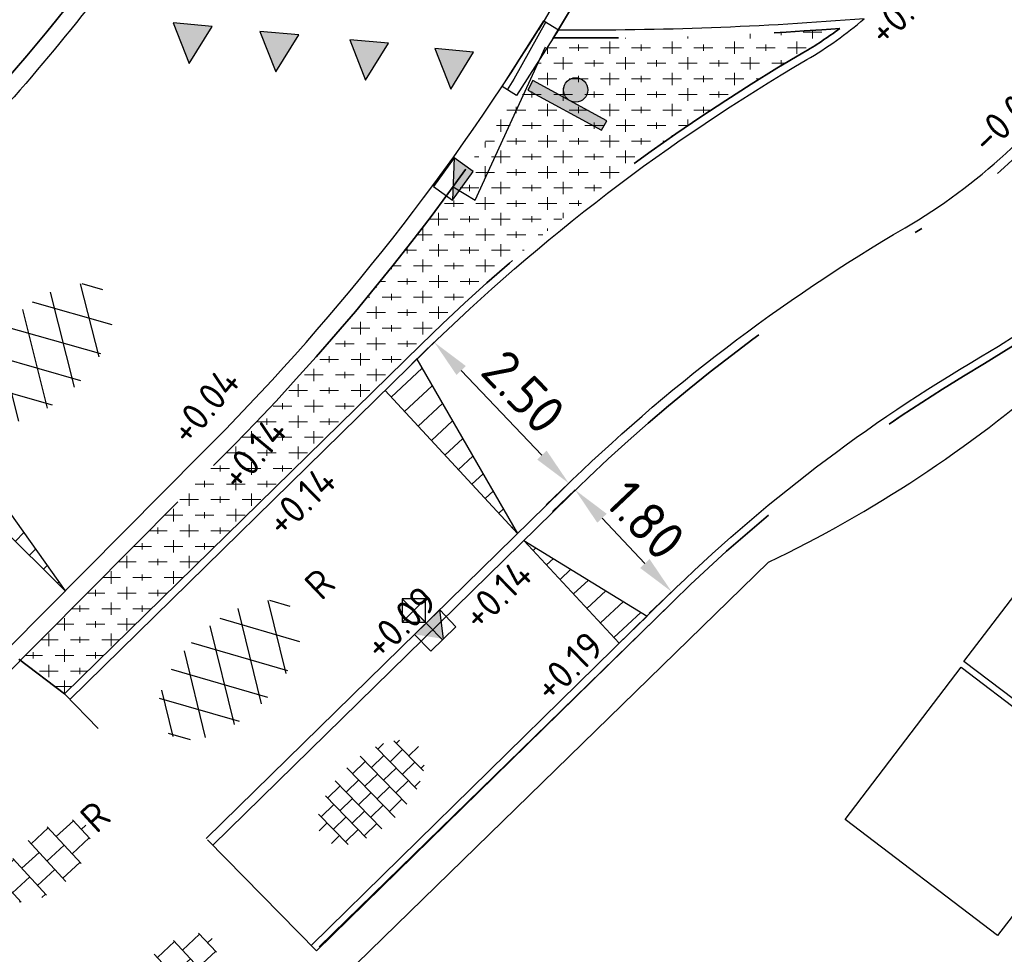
# Model space of a CAD drawing. Header units: metres. Extents: x -1 to 222837, y -2 to 853657.
# Tile 210 of 256: x 111368 to 111380, y 426472 to 426484. Entities that reach past the tile are written whole.
import ezdxf
from ezdxf.enums import TextEntityAlignment as Align

# ---------------------------------------------------------------- set-up
doc = ezdxf.new("R2010")
doc.units = ezdxf.units.M
doc.header["$XCLIPFRAME"] = 0
for name, pattern in [('RI-HWA_KOLKAANSLUITING', [4.3, 2.5, -1.8]), ('VH-AMSTELBAND', [30, 16, -4, 0, -2, 2, -2, 0, -4]), ('VH-BUSHALTEBAND', [4, 2, -2]), ('VH-OPSLUITBAND_100X200', [16, 8, -2, 4, -2]), ('VH-TROTTOIRBAND_130-150', [15, 5, -2, 2, -2, 2, -2]), ('XX-HIDDEN', [4, 2, -2])]:
    doc.linetypes.add(name, pattern=pattern)
for name, color, linetype in [('A-Maatvoering', 30, 'Continuous'), ('BORD-ZWART', 7, 'Continuous'), ('N-ONTWERP', 1, 'Continuous'), ('Verkeersbord', 7, 'Continuous'), ('Verkeersbordaanduiding_bladA', 7, 'Continuous'), ('Verloopband', 7, 'Continuous'), ('X-REF', 7, 'Continuous')]:
    doc.layers.add(name, color=color, linetype=linetype)
for name, color, linetype, lineweight in [('B-GRS-WERKGRENS', 4, 'WERKGRENS', 25), ('B-OI-RI-GWA_KOLK-S', 30, 'Continuous', 30), ('B-WE-VH-VERHARDING_TEGEL-S', 252, 'Continuous', 25), ('N-WE-GR-BOS-A', 42, 'Continuous', 18), ('N-WE-RI-HWA_KOLK-S', 150, 'Continuous', 25), ('N-WE-VH-KANTOPSLUITING_OPSLUITBAND_100X200-G', 150, 'VH-OPSLUITBAND_100X200', 35), ('N-WE-VH-KANTOPSLUITING_OPSLUITBAND_100X200-G VOETPAD', 150, 'VH-OPSLUITBAND_100X200', 35), ('N-WE-VH-KANTOPSLUITING_RIJWIELPADBAND-G', 7, 'Continuous', 25), ('N-WE-VH-KANTOPSLUITING_RWSBAND-G', 210, 'VH-TROTTOIRBAND_130-150', 35), ('N-WE-VH-KANTOPSLUITING_VERLAAGDE BAND', 30, 'VH-BUSHALTEBAND', 35), ('N-WE-VH-KANTOPSLUITING_VOORKANT OB 100X200', 7, 'Continuous', 25), ('N-WE-VH-KANTOPSLUITING_VOORKANT RIJWIELPADBAND', 7, 'Continuous', 25), ('N-WE-VH-KANTOPSLUITING_VOORKANT RWS-BAND', 7, 'Continuous', 25), ('N-WE-VH-KANTOPSLUITING_VOORKANT VERLAAGDE BAND', 7, 'Continuous', 25), ('N-WE-VH-MATERIAALGRENS-G', 7, 'XX-HIDDEN', 35), ('N-WE-VH-Trottoirband 150x170', 60, 'VH-AMSTELBAND', 35), ('N-WE-VH-VERHARDING_ASFALT-S', 7, 'Continuous', 25), ('N-WE-VH-VERHARDING_TEGEL-S', 7, 'Continuous', 25), ('N-WE-VW-MARKERING_DWARS-S', 7, 'Continuous', 25), ('X-XX-AL-HOOGTELABEL-T25', 7, 'Continuous', 25)]:
    doc.layers.add(name, color=color, linetype=linetype, lineweight=lineweight)
doc.layers.add('N-WE-RI-HWA_KOLKAANSLUITING-G', color=7, linetype='RI-HWA_KOLKAANSLUITING', lineweight=25, true_color=0x0078f0)
doc.styles.add('NLCS-ISO', font='NLCS-ISO.ttf')
doc.styles.add('NLCS-ISO-ANNOTATIEF-T25', font='NLCS-ISO.ttf', dxfattribs={"height": 2.5})
doc.styles.add('NLCS-ISO-M1000-T25', font='NLCS-ISO.ttf')
doc.linetypes.add('WERKGRENS', pattern='A,2.5,-1,[133,ltypeshp.shx,S=1,R=0,X=-1,Y=0],-1,2.5', length=7)
doc.dimstyles.new('NLCS-ANNOTATIEF-T25-PIJL', dxfattribs={"dimtxt": 2.5, "dimasz": 2.5, "dimexe": 2, "dimexo": 2, "dimgap": 0.7, "dimtad": 1, "dimzin": 0, "dimdsep": 46, "dimtxsty": 'NLCS-ISO-ANNOTATIEF-T25', "dimcen": 0, "dimdle": 2, "dimclrd": 256, "dimclre": 256, "dimclrt": 256, "dimadec": 5, "dimazin": 0, "dimtfac": 1, "dimtofl": 0, "dimtmove": 1, "dimatfit": 0, "dimfxl": 2, "dimfxlon": 1, "dimtfillclr": 254, "dimtolj": 1, "dimtzin": 0, "dimlwd": 18, "dimlwe": 18, "dimarcsym": 0})
picture_1 = doc.add_image_def('image1.ecw', size_in_pixel=(400001, 250001))
picture_2 = doc.add_image_def('image2.ecw', size_in_pixel=(120000, 80000))
picture_3 = doc.add_image_def('image6.jpg', size_in_pixel=(765, 757))
picture_4 = doc.add_image_def('image8.jpg', size_in_pixel=(1000, 1000))

# ---------------------------------------------------------------- blocks, each defined once
blk = doc.blocks.new('SVH-ASFALT-SO')
at = {"ltscale": 0.1}
for p, q in [((4.868, 0.122), (1.647, 5.7)), ((-1.91, 0.692), (0.948, 5.641)), ((2.754, -0.217), (-0.469, 5.365)), ((0, 0), (3.268, 5.66)), ((2.176, -0.232), (5.322, 5.217)), ((6.701, 0.946), (4.043, 5.55)), ((-3.364, 2.174), (-1.828, 4.834)), ((0.361, -0.072), (-2.305, 4.546)), ((4.657, 0.065), (7.07, 4.246)), ((7.828, 2.995), (7.146, 4.176)), ((-2.72, 1.264), (-3.454, 2.536))]:
    blk.add_line(p, q, dxfattribs=at)
at = {"style": 'NLCS-ISO'}
blk.add_attdef('KLEUR', text='', height=1.8, dxfattribs=at).set_placement((9.486, 2.741), align=Align.MIDDLE_LEFT)
at = {"style": 'NLCS-ISO', "flags": 1}
blk.add_attdef('FUNCTIE', text='', height=1.8, dxfattribs=at).set_placement((0.116, -3.585), align=Align.MIDDLE_CENTER)
blk = doc.blocks.new('SVH-TEGEL_300X300_DUN_HALFST_KL-SO')
for p, q in [((-1.837, 1.5), (-1.5, 1.5)), ((-1.5, -1.6), (-1.5, 1.6)), ((0, -1.784), (0, 1.784)), ((0, 1.5), (1.5, 1.5)), ((1.5, -1.6), (1.5, 1.6)), ((-3.08, 0.75), (-3, 0.75)), ((-3, -0.835), (-3, 0.835)), ((-1.5, 0.75), (0, 0.75)), ((1.5, 0.75), (3, 0.75)), ((3, -0.835), (3, 0.835)), ((-3, 0), (-1.5, 0)), ((0, 0), (1.5, 0)), ((3, 0), (3.395, 0)), ((-3.08, -0.75), (-3, -0.75)), ((-1.5, -0.75), (0, -0.75)), ((1.5, -0.75), (3, -0.75)), ((-1.837, -1.5), (-1.5, -1.5)), ((0, -1.5), (1.5, -1.5))]:
    blk.add_line(p, q)
at = {"style": 'NLCS-ISO'}
blk.add_attdef('FORMAAT', text='', height=1.8, dxfattribs=at).set_placement((-3.18, 0), align=Align.MIDDLE_RIGHT)
blk.add_attdef('KLEUR', text='', height=1.8, dxfattribs=at).set_placement((3.495, 0), align=Align.MIDDLE_LEFT)
at = {"style": 'NLCS-ISO', "flags": 1}
blk.add_attdef('FUNCTIE', text='', height=1.8, dxfattribs=at).set_placement((0.116, -3.585), align=Align.MIDDLE_CENTER)
blk = doc.blocks.new('SVH-TEGEL_300X300_DUN_HALFST-SO')
for p, q in [((-1.5, -2.866), (-1.5, 2.866)), ((0, -2.973), (0, 2.973)), ((1.5, -2.866), (1.5, 2.866)), ((-4.5, -1.802), (-4.5, 1.802)), ((-3.698, 2.25), (-3, 2.25)), ((-3, -2.521), (-3, 2.521)), ((-1.5, 2.25), (0, 2.25)), ((1.5, 2.25), (3, 2.25)), ((3, -2.521), (3, 2.521)), ((4.5, -1.802), (4.5, 1.802)), ((-4.885, 1.5), (-4.5, 1.5)), ((-3, 1.5), (-1.5, 1.5)), ((0, 1.5), (1.5, 1.5)), ((3, 1.5), (4.5, 1.5)), ((-5.658, 0), (-4.5, 0)), ((-4.5, 0.75), (-3, 0.75)), ((-3, 0), (-1.5, 0)), ((-1.5, 0.75), (0, 0.75)), ((0, 0), (1.5, 0)), ((1.5, 0.75), (3, 0.75)), ((3, 0), (4.5, 0)), ((4.5, 0.75), (5.475, 0.75)), ((-4.5, -0.75), (-3, -0.75)), ((-1.5, -0.75), (0, -0.75)), ((1.5, -0.75), (3, -0.75)), ((4.5, -0.75), (5.475, -0.75)), ((-4.885, -1.5), (-4.5, -1.5)), ((-3, -1.5), (-1.5, -1.5)), ((0, -1.5), (1.5, -1.5)), ((3, -1.5), (4.5, -1.5)), ((-3.698, -2.25), (-3, -2.25)), ((-1.5, -2.25), (0, -2.25)), ((1.5, -2.25), (3, -2.25))]:
    blk.add_line(p, q)
at = {"style": 'NLCS-ISO'}
blk.add_attdef('FORMAAT', text='', height=1.8, dxfattribs=at).set_placement((-5.758, 0), align=Align.MIDDLE_RIGHT)
blk.add_attdef('KLEUR', text='', height=1.8, dxfattribs=at).set_placement((5.575, 0), align=Align.MIDDLE_LEFT)
at = {"style": 'NLCS-ISO', "flags": 1}
blk.add_attdef('FUNCTIE', text='', height=1.8, dxfattribs=at).set_placement((0.116, -3.585), align=Align.MIDDLE_CENTER)
blk = doc.blocks.new('N-SVW-MARKERING_DWARS_DRIEHOEK_50 50')
at = {"flags": 128}
blk.add_lwpolyline([(0.25, -0.25), (0.5, 0.25), (0, 0.25)], close=True, dxfattribs=at)
blk.add_solid([(0, 0.25), (0.5, 0.25), (0.25, -0.25), (0.5, 0.25)])
blk = doc.blocks.new('B-SRI-KOLK_STRAAT_300X300-SO')
at = {"color": 0}
for p, q in [((-0.75, 0), (0.75, 1.5)), ((0.75, 0), (-0.75, 1.5))]:
    blk.add_line(p, q, dxfattribs=at)
blk.add_3dface([(-0.75, 0), (0.75, 0), (0.75, 1.5), (-0.75, 1.5)], dxfattribs=at)
blk = doc.blocks.new('verloopband')
at = {"layer": 'Verloopband', "flags": 128}
blk.add_lwpolyline([(0, 0.07), (1, 0.07), (1, -0.15), (0, -0.15)], close=True, dxfattribs=at)
blk.add_lwpolyline([(0, -0.119), (0.841, -0.071), (1, -0.071)], dxfattribs=at)
blk = doc.blocks.new('N-SRI-KOLK_TROTTOIR-SO')
blk.add_hatch(color=256).paths.add_polyline_path([(1.125, 1.5), (-1.125, 1.5), (-1.125, 0)])
blk.add_line((-1.125, 0), (1.125, 1.5))
at = {"flags": 128}
blk.add_lwpolyline([(-1.125, 0), (1.125, 0), (1.125, 1.5), (-1.125, 1.5)], close=True, dxfattribs=at)
blk = doc.blocks.new('TK in rijwielpadband')
at = {"layer": 'N-WE-RI-HWA_KOLK-S'}
blk.add_hatch(color=256, dxfattribs=at).paths.add_polyline_path([(2.25, 1.5), (0, 1.5), (1.125, 0)])
blk.add_line((1.125, 0), (2.25, 1.5), dxfattribs=at)
at = {"layer": 'N-WE-RI-HWA_KOLK-S', "flags": 128}
blk.add_lwpolyline([(0, 0), (2.25, 0), (2.25, 1.5), (0, 1.5)], close=True, dxfattribs=at)
blk = doc.blocks.new('*D464')
at = {"layer": 'A-Maatvoering', "linetype": 'Continuous', "lineweight": 18, "transparency": 16777216}
for p, q in [((111373.068, 426479.82), (111372.778, 426479.543)), ((111373.413, 426479.458), (111374.448, 426478.372)), ((111374.793, 426478.011), (111374.504, 426477.735))]:
    blk.add_line(p, q, dxfattribs=at)
at = {"layer": 'A-Maatvoering', "transparency": 16777216}
for points in [[(111373.473, 426479.515), (111373.353, 426479.4), (111373.068, 426479.82)], [(111374.509, 426478.43), (111374.388, 426478.315), (111374.793, 426478.011)]]:
    blk.add_solid(points, dxfattribs=at)
at = {"layer": 'Defpoints', "color": 0, "transparency": 16777216}
for p in [(111373.208, 426479.953), (111374.934, 426478.144), (111374.793, 426478.011)]:
    blk.add_point(p, dxfattribs=at)
at = {"layer": 'A-Maatvoering', "transparency": 16777216, "insert": (111374.213, 426479.184), "char_height": 0.5, "attachment_point": 5, "rotation": 313.6532, "style": 'NLCS-ISO-ANNOTATIEF-T25'}
blk.add_mtext('\\A1;2.50', dxfattribs=at)
blk = doc.blocks.new('*D465')
at = {"layer": 'A-Maatvoering', "linetype": 'Continuous', "lineweight": 18, "transparency": 16777216}
for p, q in [((111374.876, 426477.924), (111374.585, 426477.649)), ((111375.22, 426477.561), (111375.77, 426476.981)), ((111376.114, 426476.618), (111375.824, 426476.343))]:
    blk.add_line(p, q, dxfattribs=at)
at = {"layer": 'A-Maatvoering', "transparency": 16777216}
for points in [[(111375.28, 426477.619), (111375.159, 426477.504), (111374.876, 426477.924)], [(111375.83, 426477.038), (111375.709, 426476.923), (111376.114, 426476.618)]]:
    blk.add_solid(points, dxfattribs=at)
at = {"layer": 'Defpoints', "color": 0, "transparency": 16777216}
for p in [(111375.069, 426478.107), (111376.307, 426476.801), (111376.114, 426476.618)]:
    blk.add_point(p, dxfattribs=at)
at = {"layer": 'A-Maatvoering', "transparency": 16777216, "insert": (111375.778, 426477.539), "char_height": 0.5, "attachment_point": 5, "rotation": 313.4679, "style": 'NLCS-ISO-ANNOTATIEF-T25'}
blk.add_mtext('\\A1;1.80', dxfattribs=at)
blk = doc.blocks.new('wiu295a')
at = {"layer": 'BORD-ZWART'}
for points in [[(0.0229, 0), (0, 0), (0, -0.1796), (0.0229, -0.1796)], [(0.0229, -0.0898, 1), (0.0752, -0.0898, 1)]]:
    blk.add_hatch(color=256, dxfattribs=at).paths.add_polyline_path(points)
blk.add_lwpolyline([(0.0229, 0), (0, 0), (0, -0.1796), (0.0229, -0.1796)], close=True, dxfattribs=at)
blk.add_circle((0.049, -0.0898), 0.0261, dxfattribs=at)

msp = doc.modelspace()

# ---------------------------------------------------------------- hatches: boundary and pattern name
at = {"layer": 'N-ONTWERP'}
h = msp.add_hatch(dxfattribs=at)
h.set_pattern_fill('LINE', color=256, scale=0.08, angle=225.21543)
h.set_pattern_definition([(225.21543, (111323.84208, 426581.99984), (0.18027917, -0.17892854), [])])
h.paths.add_polyline_path([(111364.8721, 426480.0646), (111365.4662, 426480.6627), (111368.3315, 426476.6312)])
h = msp.add_hatch(dxfattribs=at)
h.set_pattern_fill('LINE', color=256, scale=0.08, angle=222.82378)
h.set_pattern_definition([(222.82378, (111335.66275, 426582.79586), (0.1726554, -0.18629574), [])])
h.paths.add_polyline_path([(111372.4366, 426479.2003), (111372.8457, 426479.6014), (111374.1361, 426477.3665)])
h = msp.add_hatch(dxfattribs=at)
h.set_pattern_fill('LINE', color=256, scale=0.08, angle=222.82378)
h.set_pattern_definition([(222.82378, (111336.9674, 426581.38612), (0.1726554, -0.18629574), [])])
h.paths.add_polyline_path([(111374.2172, 426477.277), (111375.7982, 426476.3064), (111375.4408, 426475.9568)])
at = {"layer": 'N-WE-GR-BOS-A', "transparency": 33554559}
h = msp.add_hatch(dxfattribs=at)
h.set_pattern_fill('AGR-BOSPLANTSOEN', color=102, scale=0.2, style=0, pattern_type=2)
h.set_pattern_definition([(0, (0, 0), (0.2, 0.2), [0.24, -0.16]), (90, (0.12, -0.08), (-0.8, 5e-17), [0.16, -0.24]), (90, (0.32, 0.12), (-0.8, 5e-17), [0.16, -0.24]), (90, (0.52, -0.04), (-0.8, 5e-17), [0.08, -0.32]), (90, (0.72, 0.16), (-0.8, 5e-17), [0.08, -0.32])])
h.paths.add_polyline_path([(111377.7982, 426483.5342, 0.028967), (111378.2706, 426483.8484, -0.0210743), (111374.5988, 426483.7285, -0.0582187), (111370.2355, 426478.2372), (111367.7564, 426475.7394), (111368.3219, 426475.3067), (111372.8941, 426479.7888, -0.0616964)])

# ---------------------------------------------------------------- linework, layer by layer
at = {"layer": 'B-GRS-WERKGRENS', "flags": 128}
msp.add_lwpolyline([(110696.0424, 426984.6552), (110683.8611, 426993.0575), (110681.5434, 426989.648), (110647.8047, 426943.6556), (110640.0829, 426933.4366), (110631.1128, 426920.9005, 0.1052077), (110625.3199, 426903.2705), (110623.1195, 426903.1135), (110622.8302, 426899.1404), (110622.8257, 426889.069), (110624.314, 426881.9131), (110619.9478, 426879.8593), (110610.3848, 426873.2075), (110605.3942, 426863.2003), (110609.4478, 426861.4866), (110615.1856, 426858.5041), (110624.3283, 426850.7908), (110624.9802, 426851.6022), (110633.8741, 426844.4563), (110643.0504, 426836.1435), (110655.3674, 426823.3669), (110656.8702, 426821.845), (110655.5569, 426820.1319), (110651.9971, 426815.8251), (110661.0857, 426808.031), (110673.7143, 426797.8916), (110678.9933, 426800.935), (110682.0087, 426797.6368), (110681.3441, 426795.8887), (110682.3406, 426793.9995), (110688.6092, 426792.8127), (110694.4162, 426788.3905), (110707.3498, 426779.7534), (110715.9972, 426773.9651), (110732.7151, 426767.339), (110745.7247, 426763.2028), (110771.1914, 426758.373, 0.0609615), (110771.6742, 426758.3185), (110776.6174, 426758.3652, 0.2032449), (110778.0492, 426758.9882), (110779.3918, 426760.4028), (110780.9873, 426760.4434), (110817.1705, 426756.6066), (110816.6589, 426751.3461), (110815.9469, 426746.519), (110856.8361, 426742.5539), (110868.464, 426743.0015), (110903.6966, 426739.1644), (110904.3848, 426743.7349), (110908.755, 426743.0671), (110933.5332, 426740.8075), (110948.0408, 426738.8473), (110947.4256, 426740.8728), (110946.1413, 426744.2355), (110945.7955, 426745.6803), (110945.6322, 426748.1471), (110946.284, 426749.2657), (110950.55, 426751.1074), (110955.1425, 426754.8833), (110957.03, 426770.6443, -0.1858071), (110962.3439, 426783.753), (110989.6664, 426800.1273), (111094.2752, 426788.8928), (111096.9393, 426786.2536), (111113.387, 426770.3931), (111118.0944, 426765.9923), (111122.4936, 426760.6996), (111125.9314, 426762.8446), (111132.5526, 426748.3003), (111130.756, 426746.1019), (111135.8274, 426730.5828), (111138.6736, 426726.3465), (111145.5036, 426725.3036), (111154.9471, 426706.8249), (111165.7603, 426690.152), (111168.851, 426684.8194, -0.4623624), (111168.5963, 426684.1014), (111167.0071, 426683.4965, 0.420484), (111166.7216, 426682.8413), (111168.1987, 426679.1971, 0.4081062), (111168.8402, 426678.9177), (111171.0563, 426679.7624, -0.3865109), (111171.6824, 426679.5171), (111181.5181, 426659.6501, -0.0508334), (111182.4436, 426652.4704), (111182.0314, 426643.923, 0.1424738), (111183.8712, 426635.0932), (111183.4465, 426634.9245, 0.4355486), (111183.181, 426634.2421), (111186.4656, 426627.4501, 0.391009), (111187.0968, 426627.2017), (111187.7695, 426627.4631, -0.6217047), (111188.6778, 426626.8695), (111191.3536, 426623.2086), (111193.4941, 426621.7053, 0.0312453), (111201.9852, 426616.7325), (111203.0999, 426614.7511), (111204.682, 426609.1244), (111214.9386, 426601.3343), (111217.1204, 426598.7395), (111225.8995, 426589.0359), (111234.1322, 426582.7269), (111239.4891, 426579.6722), (111245.6835, 426577.3486), (111253.4749, 426571.9169), (111263.6, 426564.0526), (111282.5854, 426548.9024), (111301.6692, 426532.7467, 0.3053725), (111302.2245, 426532.6856), (111306.0353, 426534.6841, -0.2980823), (111306.5802, 426534.6315), (111324.4609, 426520.2968), (111328.5947, 426517.3176), (111334.5617, 426512.1897), (111347.6676, 426496.9046), (111348.8032, 426495.5161), (111350.8304, 426490.6816), (111350.3674, 426489.5288), (111350.1567, 426488.113), (111358.3017, 426484.7489), (111354.8474, 426480.6644), (111368.3123, 426468.1831), (111377.3553, 426476.996, 0.1363374), (111383.9435, 426482.7516), (111385.2075, 426486.335, 0.1290898), (111392.5323, 426491.085), (111402.9598, 426500.6813), (111414.8163, 426512.1936), (111417.8476, 426515.9853), (111419.2589, 426514.9338), (111421.3759, 426518.0123), (111420.2224, 426518.9196), (111422.81, 426522.1924), (111426.863, 426530.0682, 0.0350706), (111434.8335, 426544.8206), (111439.2413, 426554.0134, -0.0523081), (111448.8827, 426568.1194, -0.040521), (111456.7487, 426576.4924, -0.0466952), (111473.4248, 426590.6198), (111485.5951, 426597.7662, -0.0126767), (111492.9285, 426600.958), (111508.0649, 426606.5204, 0.4105065), (111508.3639, 426607.1562), (111505.5678, 426615.0734, 0.4168207), (111504.9257, 426615.3769, 0.0905865), (111453.5553, 426585.3427, 0.0753554), (111438.7111, 426569.8858), (111431.5958, 426575.2906), (111449.9864, 426597.6332, -0.0167918), (111466.0879, 426610.5482, -0.0557367), (111491.1449, 426625.909), (111496.7623, 426628.282), (111500.0134, 426627.408), (111496.8382, 426635.2441, 0.4365131), (111496.1526, 426635.5043), (111483.8851, 426629.4186), (111469.1011, 426620.6492), (111459.7603, 426613.6987), (111449.6345, 426605.6254), (111441.1156, 426596.9369), (111429.1984, 426582.1603), (111431.0516, 426580.4575), (111406.3855, 426549.5491), (111397.0353, 426537.6586), (111395.2825, 426538.9636), (111392.9955, 426535.9501), (111394.7182, 426534.652), (111385.0563, 426522.0908), (111383.9989, 426523.6376), (111382.3412, 426528.1461), (111377.4375, 426522.2271), (111374.2352, 426518.6692), (111371.5931, 426517.349), (111368.7588, 426516.8835, -0.1652702), (111368.4414, 426516.9363), (111351.2649, 426526.1508), (111324.3951, 426546.666, -0.3657024), (111324.2558, 426547.2959), (111327.3573, 426553.7283), (111318.6307, 426557.5297), (111316.993, 426553.8053, -0.292044), (111316.5453, 426553.5067), (111315.0912, 426553.4777, -0.1776704), (111314.7655, 426553.5899), (111310.1408, 426557.3558), (111311.2887, 426558.5858), (111304.2587, 426562.7405), (111301.5045, 426560.4492), (111295.9509, 426564.4743), (111281.0543, 426575.6912), (111258.9288, 426592.957), (111249.3591, 426601.8548, -0.343865), (111248.8513, 426603.8594), (111251.0811, 426609.1697), (111244.5637, 426612.1342), (111243.3013, 426609.3809, -0.38751), (111240.247, 426608.7097), (111235.9586, 426611.3734), (111222.8523, 426621.7349, -0.1019607), (111210.3565, 426637.5663), (111200.0165, 426658.1073), (111201.4139, 426658.6408), (111199.3001, 426663.2598), (111197.9906, 426662.7333), (111191.4076, 426676.6319), (111174.4849, 426716.3816), (111175.4097, 426716.7231), (111171.0205, 426729.4174), (111175.0412, 426731.185), (111170.1325, 426742.3426), (111166.2238, 426740.4392, -0.410464), (111165.5682, 426740.6918), (111138.6135, 426800.3934), (111133.3697, 426808.996), (111125.2446, 426812.7715), (111122.0804, 426814.7113), (111120.4075, 426811.7274), (111112.4651, 426815.0539), (111113.977, 426818.0228), (111102.5934, 426823.5257), (111102.2145, 426825.6444), (111101.5386, 426826.104), (111098.4509, 426820.0386), (111098.1228, 426816.7559, -0.4783147), (111097.1304, 426815.9869), (111079.7528, 426814.8965), (111037.4827, 426818.9619), (111036.1483, 426820.676), (111025.3219, 426821.8651, -0.5882687), (111024.7204, 426822.5699), (111025.1154, 426826.7463), (111011.1397, 426828.3732), (111010.5098, 426823.377), (110975.0569, 426827.1641, -0.4227405), (110973.7842, 426826.145), (110972.2564, 426826.4378), (110959.5596, 426833.3734), (110958.1603, 426830.409), (110957.3954, 426829.099), (110954.2397, 426830.6759, 0.4177603), (110954.0263, 426831.7812), (110953.0451, 426832.2923), (110947.7288, 426821.8867, 0.3948319), (110948.0794, 426820.5624), (110946.5009, 426817.2404, 0.3462481), (110946.8876, 426815.8708), (110948.0794, 426815.2823), (110932.6313, 426785.3128), (110928.0532, 426787.6811), (110926.0816, 426783.9946), (110917.98, 426788.1352), (110915.9109, 426784.42), (110924.7467, 426780.0296), (110923.0733, 426776.8554, -0.3567778), (110920.2972, 426775.4672), (110916.1875, 426776.0072), (110915.9141, 426771.5714), (110913.7365, 426768.8555), (110905.8767, 426769.8295), (110900.4014, 426769.4949), (110863.1263, 426773.5086), (110863.2476, 426775.3474), (110848.047, 426776.8987), (110848.3121, 426779.5808), (110834.4844, 426781.2506), (110832.1514, 426778.2107), (110815.8574, 426780.0038), (110815.8584, 426779.1503), (110801.2397, 426780.3392), (110782.6093, 426782.222), (110759.4143, 426784.7077), (110754.5988, 426785.9779), (110742.745, 426787.1149, -0.0827147), (110722.469, 426795.3305), (110715.9744, 426799.6762), (110697.6211, 426814.5447), (110698.7305, 426815.8539), (110693.1992, 426820.2996), (110694.4011, 426821.1956), (110690.4312, 426824.4068), (110689.2759, 426823.1938), (110680.9801, 426829.6825), (110667.8024, 426840.4947), (110648.298, 426856.8491), (110644.9707, 426860.4465), (110640.9767, 426865.7977, -0.1510224), (110633.0251, 426899.4367), (110633.3008, 426902.589), (110632.0835, 426902.7381, -0.0338708), (110634.6762, 426913.6872, -0.0642324), (110643.7421, 426928.4733), (110681.0035, 426978.4881), (110692.6868, 426980.9045)], format="xyb", close=True, dxfattribs=at)
at = {"layer": 'N-ONTWERP', "flags": 128}
for points in [[(111364.8721, 426480.0646), (111365.4662, 426480.6627), (111368.3315, 426476.6312)], [(111368.3315, 426476.6312), (111364.8721, 426480.0646)], [(111374.2172, 426477.277), (111375.7982, 426476.3064), (111375.4408, 426475.9568)], [(111375.4408, 426475.9568), (111374.2172, 426477.277)]]:
    msp.add_lwpolyline(points, dxfattribs=at)
msp.add_lwpolyline([(111372.4366, 426479.2003), (111372.8457, 426479.6014), (111374.1361, 426477.3665)], close=True, dxfattribs=at)
at = {"layer": 'N-WE-RI-HWA_KOLKAANSLUITING-G', "flags": 128}
msp.add_lwpolyline([(111373.3089, 426481.8156), (111373.5934, 426481.6429), (111375.384, 426485.5517)], dxfattribs=at)
at = {"layer": 'N-WE-RI-HWA_KOLKAANSLUITING-G', "elevation": -0.003, "flags": 128}
msp.add_lwpolyline([(111372.805, 426476.378), (111373.1717, 426476.0001)], dxfattribs=at)
at = {"layer": 'N-WE-VH-KANTOPSLUITING_OPSLUITBAND_100X200-G', "flags": 128}
msp.add_lwpolyline([(111371.589, 426472.061), (111376.0848, 426476.4473), (111376.0848, 426476.4473), (111376.1283, 426476.4897, -0.0616964), (111380.1298, 426479.5457, 0.2293279), (111384.7521, 426486.4352, -0.2795806), (111385.3955, 426487.2222, 0.1024953), (111390.7817, 426490.4839), (111411.6117, 426509.8417, 0.043027), (111418.0148, 426516.9106)], format="xyb", dxfattribs=at)
at = {"layer": 'N-WE-VH-KANTOPSLUITING_OPSLUITBAND_100X200-G VOETPAD', "flags": 128}
for points in [[(111371.5561, 426472.0075), (111376.1283, 426476.4897, -0.0616964), (111380.1298, 426479.5457, 0.2293279), (111384.7521, 426486.4352, -0.2795806), (111385.3955, 426487.2222, 0.1024953), (111390.7817, 426490.4839), (111411.6117, 426509.8417, 0.0438452), (111418.1243, 426517.0552, 0.0438452)], [(111368.3219, 426475.3067), (111372.8941, 426479.7888, -0.0616964), (111377.7982, 426483.5342, 0.028967), (111378.2706, 426483.8484, -0.021075), (111374.5987, 426483.7285, -0.021075)]]:
    msp.add_lwpolyline(points, format="xyb", dxfattribs=at)
at = {"layer": 'N-WE-VH-KANTOPSLUITING_RIJWIELPADBAND-G', "ltscale": 0.6, "flags": 128}
msp.add_lwpolyline([(111371.4861, 426472.0789), (111376.0582, 426476.5611, -0.0616964), (111380.0793, 426479.632, 0.2293279), (111384.6531, 426486.4492, -0.2795806), (111385.3622, 426487.3165, 0.1024953), (111390.7136, 426490.5571), (111411.5437, 426509.915, 0.0438452), (111418.0445, 426517.1155, 0.0438452)], format="xyb", dxfattribs=at)
at = {"layer": 'N-WE-VH-KANTOPSLUITING_RWSBAND-G', "flags": 128}
msp.add_lwpolyline([(111368.3481, 426484.1175, -0.0265444), (111366.2088, 426481.7223), (111363.5923, 426479.0885, -0.9488676), (111362.431, 426480.1269), (111365.6173, 426484.09, 0.0053559), (111366.0187, 426484.5416, 0.013541)], format="xyb", close=True, dxfattribs=at)
at = {"layer": 'N-WE-VH-KANTOPSLUITING_RWSBAND-G'}
msp.add_lwpolyline([(111366.2537, 426474.2253), (111370.2355, 426478.2372, 0.0509022), (111374.1232, 426482.986, 0.0509022)], format="xyb", dxfattribs=at)
at = {"layer": 'N-WE-VH-KANTOPSLUITING_VERLAAGDE BAND', "flags": 128}
msp.add_lwpolyline([(111378.1087, 426491.3639), (111376.7309, 426487.7766, -0.0320104), (111374.591, 426483.7158)], format="xyb", dxfattribs=at)
at = {"layer": 'N-WE-VH-KANTOPSLUITING_VOORKANT OB 100X200', "flags": 128}
msp.add_lwpolyline([(111368.3919, 426475.2352), (111372.9641, 426479.7174, -0.0616964), (111377.8487, 426483.4479, 0.045344), (111378.5855, 426483.9735, -0.0225921), (111374.6592, 426483.8279, -0.0225921)], format="xyb", dxfattribs=at)
at = {"layer": 'N-WE-VH-KANTOPSLUITING_VOORKANT RIJWIELPADBAND', "flags": 128}
msp.add_lwpolyline([(111370.142, 426473.45), (111374.7142, 426477.9322, -0.0616964), (111379.1103, 426481.2896, 0.1076466), (111381.4604, 426483.4503, 0.1076466)], format="xyb", dxfattribs=at)
at = {"layer": 'N-WE-VH-KANTOPSLUITING_VOORKANT RWS-BAND', "flags": 128}
msp.add_lwpolyline([(111368.7564, 426484.2788, -0.0296735), (111366.3649, 426481.5673), (111363.7483, 426478.9334, -0.9488676), (111362.2595, 426480.2648), (111365.45, 426484.233, 0.0065697), (111365.9374, 426484.7838, 0.0164635)], format="xyb", close=True, dxfattribs=at)
msp.add_lwpolyline([(111366.0975, 426474.3803), (111370.0798, 426478.3927, 0.05809), (111374.4034, 426483.8308)], format="xyb", dxfattribs=at)
at = {"layer": 'N-WE-VH-KANTOPSLUITING_VOORKANT VERLAAGDE BAND', "flags": 128}
msp.add_lwpolyline([(111376.5205, 426487.8553, -0.032811), (111374.4034, 426483.8308)], format="xyb", dxfattribs=at)
at = {"layer": 'N-WE-VH-MATERIAALGRENS-G', "flags": 128}
for points in [[(111367.7376, 426475.7538), (111368.3219, 426475.3067)], [(111371.5561, 426472.0075), (111368.3219, 426475.3067)]]:
    msp.add_lwpolyline(points, dxfattribs=at)
at = {"layer": 'N-WE-VH-Trottoirband 150x170', "ltscale": 0.6, "flags": 128}
msp.add_lwpolyline([(111370.226, 426473.3643), (111374.7982, 426477.8465, -0.0616964), (111379.1709, 426481.186, 0.1078371), (111381.5619, 426483.386, 0.1078371)], format="xyb", dxfattribs=at)

# ---------------------------------------------------------------- block references
at = {"layer": 'B-OI-RI-GWA_KOLK-S', "xscale": 0.1999999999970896, "yscale": 0.1999999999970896, "zscale": 0.1999999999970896}
msp.add_blockref('B-SRI-KOLK_STRAAT_300X300-SO', (111372.805, 426476.228, -0.003), dxfattribs=at)
msp.add_blockref('B-SRI-KOLK_STRAAT_300X300-SO', (111372.805, 426476.228, -0.003), dxfattribs=at)
at = {"layer": 'B-WE-VH-VERHARDING_TEGEL-S'}
ref = msp.add_blockref('SVH-TEGEL_300X300_DUN_HALFST_KL-SO', (111368.0964, 426473.1617), dxfattribs=dict(at, xscale=0.2, yscale=0.2, zscale=0.2, rotation=42.62443693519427))
ref.add_attrib('KLEUR', 'R', dxfattribs={"layer": '0', "height": 0.36, "rotation": 42.62444, "style": 'NLCS-ISO'}).set_placement((111368.6108, 426473.635), align=Align.MIDDLE_LEFT)
at = {"layer": 'B-WE-VH-VERHARDING_TEGEL-S', "xscale": 0.2, "yscale": 0.2, "zscale": 0.2, "rotation": 42.95569706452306}
msp.add_blockref('SVH-TEGEL_300X300_DUN_HALFST_KL-SO', (111369.718, 426471.7031), dxfattribs=at)
at = {"layer": 'N-WE-RI-HWA_KOLK-S', "xscale": 0.1999999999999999, "yscale": 0.1999999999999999, "zscale": 0.1999999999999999, "rotation": 234.4802895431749}
msp.add_blockref('N-SRI-KOLK_TROTTOIR-SO', (111373.19, 426482.0022), dxfattribs=at)
at = {"layer": 'N-WE-RI-HWA_KOLK-S', "color": 1, "xscale": 0.1999999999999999, "yscale": 0.1999999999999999, "zscale": 0.1999999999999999, "rotation": 44.14367624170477}
msp.add_blockref('TK in rijwielpadband', (111373.0233, 426475.856, -0.003), dxfattribs=at)
at = {"layer": 'N-WE-VH-VERHARDING_ASFALT-S', "xscale": 0.2, "yscale": 0.2, "zscale": 0.2, "rotation": 44.10299313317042}
msp.add_blockref('SVH-ASFALT-SO', (111368.105, 426478.9745), dxfattribs=at)
at = {"layer": 'N-WE-VH-VERHARDING_ASFALT-S', "xscale": 0.2, "yscale": 0.2, "zscale": 0.2, "rotation": 43.81915722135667}
msp.add_blockref('SVH-ASFALT-SO', (111370.5046, 426474.9122), dxfattribs=at).add_auto_attribs({'KLEUR': 'R'})
at = {"layer": 'N-WE-VH-VERHARDING_TEGEL-S', "xscale": 0.15, "yscale": 0.15, "zscale": 0.15, "rotation": 224.2903078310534}
msp.add_blockref('SVH-TEGEL_300X300_DUN_HALFST-SO', (111372.2557, 426474.0406), dxfattribs=at)
at = {"layer": 'N-WE-VW-MARKERING_DWARS-S', "rotation": 354.8650313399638}
for p in [(111369.6946, 426483.6701), (111370.8083, 426483.562), (111371.9598, 426483.454), (111373.0518, 426483.3405)]:
    msp.add_blockref('N-SVW-MARKERING_DWARS_DRIEHOEK_50 50', p, dxfattribs=at)
at = {"layer": 'Verkeersbord', "xscale": 5.999999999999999, "yscale": 5.999999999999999, "zscale": 0.8724086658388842, "rotation": 61.46559653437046}
msp.add_blockref('wiu295a', (111374.2682, 426483.058), dxfattribs=at)
at = {"layer": 'Verloopband', "rotation": 237.4876159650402}
msp.add_blockref('verloopband', (111374.6012, 426483.8671), dxfattribs=at)

# ---------------------------------------------------------------- texts
at = {"layer": 'X-XX-AL-HOOGTELABEL-T25', "char_height": 0.36, "attachment_point": 1, "style": 'NLCS-ISO-M1000-T25'}
for s, insert, rotation in [('\\pt0.72;+0.04', (111378.5974, 426483.869, -0.0613), 43.63408), ('\\pt0.72;-0.01', (111379.9192, 426482.4823, -0.0613), 43.63408), ('\\pt0.72;+0.04', (111369.6404, 426478.7105), 50.37339), ('\\pt0.72;+0.14', (111370.2868, 426478.1242), 50.37339), ('\\pt0.72;+0.14', (111370.8708, 426477.5598), 44.50517), ('\\pt0.72;+0.14', (111373.3888, 426476.3592), 44.50517), ('\\pt0.72;+0.09', (111372.1246, 426475.9785), 44.50517), ('\\pt0.72;+0.19', (111374.308, 426475.4405), 44.50517)]:
    msp.add_mtext_dynamic_manual_height_columns(s, width=2.935624, gutter_width=2.5, heights=[0], dxfattribs=dict(at, insert=insert, rotation=rotation))

# ---------------------------------------------------------------- dimensions: what is measured, and where the dimension line sits
at = {"layer": 'A-Maatvoering'}
for p1, p2, distance, picture, middle in [((111373.2079, 426479.9532, -0.13), (111374.9336, 426478.1444, -0.13), -0.1936, '*D464', (111374.2128, 426479.1843, -0.13)), ((111375.0689, 426478.1074, -0.13), (111376.3072, 426476.8011, -0.13), -0.2664, '*D465', (111375.7777, 426477.5393, -0.13))]:
    dim = msp.add_aligned_dim(p1=p1, p2=p2, distance=distance, dimstyle='NLCS-ANNOTATIEF-T25-PIJL', dxfattribs=at)
    dim.commit()
    dim.dimension.update_dxf_attribs({"geometry": picture, "text_midpoint": middle})

# ---------------------------------------------------------------- pictures from other files: only their frames are drawn
at = {"layer": 'Verkeersbordaanduiding_bladA'}
image = msp.add_image(picture_3, insert=(111379.8641, 426475.7238, -6.4024), size_in_units=(2.4336, 2.4081), rotation=-37.33404, dxfattribs=at)
image.dxf.flags = 7
image = msp.add_image(picture_4, insert=(111378.341, 426473.6941, -6.4024), size_in_units=(2.4573, 2.4573), rotation=-37.33404, dxfattribs=at)
image.dxf.flags = 7
at = {"layer": 'X-REF'}
image = msp.add_image(picture_1, insert=(100000.0001, 424999.9001), size_in_units=(40000, 25000.0375), dxfattribs=at)
image.set_boundary_path([(93497.8255, 208977.5368), (156894.5073, 250000.5)])
image = msp.add_image(picture_2, insert=(109499.5231, 424999.9595), size_in_units=(6001.8618, 4001.2412), dxfattribs=at)
image.dxf.flags = 7

doc.saveas('drawing.dxf')
